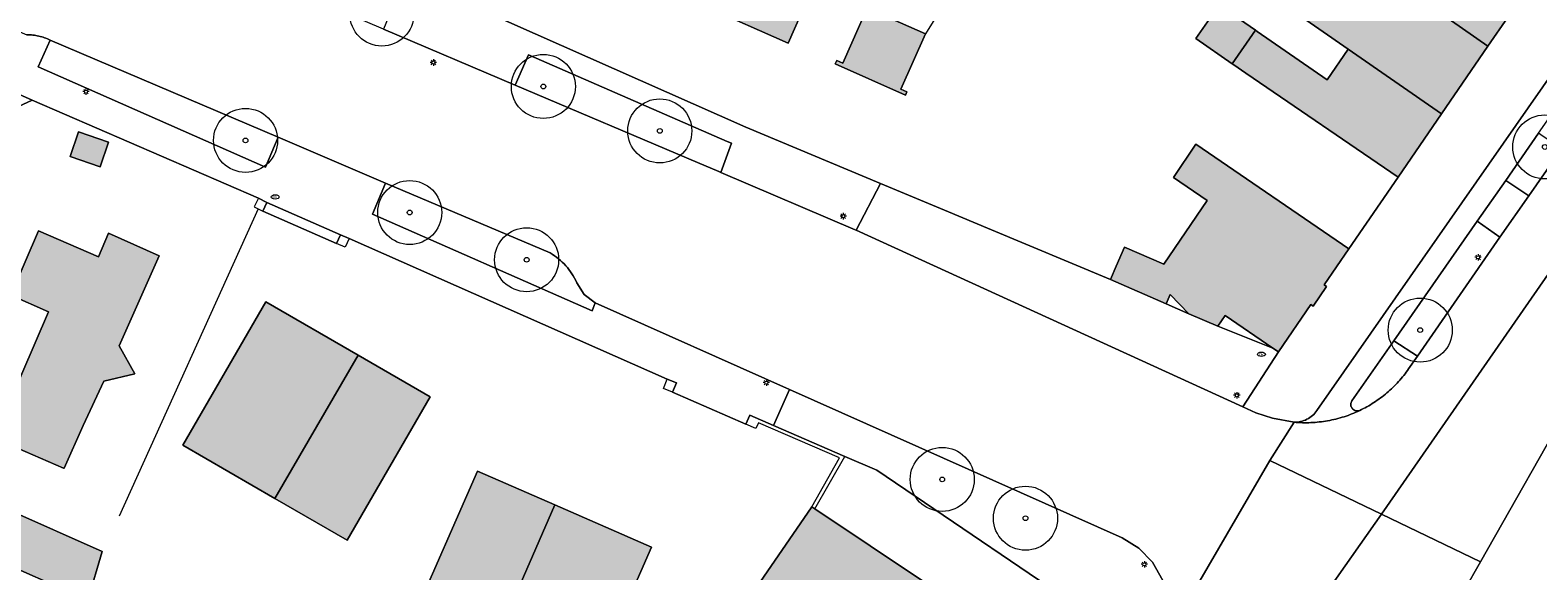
# Model space of a CAD drawing. Header units: metres. Extents: x 187482 to 189800, y 333582 to 335019.
# Tile 61 of 256: x 188055 to 188172, y 334108 to 334151. Entities that reach past the tile are written whole.
import ezdxf
from ezdxf.enums import TextEntityAlignment as Align

# ---------------------------------------------------------------- set-up
doc = ezdxf.new("R2010")
doc.units = ezdxf.units.M
doc.layers.get('0').update_dxf_attribs({"color": 252, "lineweight": 18})
for name, color, linetype, lineweight in [('B-WE-GR-BEPLANTING_CULTUUR_HEESTERS-GV', 252, 'Continuous', 18), ('B-WE-GR-BOOM-S', 252, 'Continuous', 18), ('B-WE-GR-HAAG-G', 252, 'GR-HAAG1-SO', 18), ('B-WE-IE-MEUBILAIR-S', 252, 'Continuous', 18), ('B-WE-IE-TERREINAFSCHEIDING_KUNSTMATIG_HEKWERK-G', 252, 'IE-TERREINAFSCHEIDING_KUNSTMATIG-SO', 18), ('B-WE-IE-TERREINAFSCHEIDING_KUNSTMATIG_MUUR-G', 252, 'IE-TERREINAFSCHEIDING_KUNSTMATIG-SO', 18), ('B-WE-OG-BEBOUWING-GV', 252, 'Continuous', 18), ('B-WE-OG-TERREIN_BEGROEID-GV', 252, 'Continuous', 18), ('B-WE-OG-TERREIN_ERF-GV', 252, 'Continuous', 18), ('B-WE-VH-GESLOTENVERHARDING_ASFALT-GV', 252, 'Continuous', 18), ('B-WE-VH-OPENVERHARDING_BETONSTRAATSTEEN-GV', 252, 'Continuous', 18), ('B-WE-VH-OPENVERHARDING_STRAATBAKSTEEN-GV', 252, 'Continuous', 18), ('B-WE-VH-OPENVERHARDING_TEGEL-GV', 252, 'Continuous', 18)]:
    doc.layers.add(name, color=color, linetype=linetype, lineweight=lineweight)
doc.layers.add('B-WE-OG-BEBOUWING-V', color=7, linetype='Continuous', lineweight=18, true_color=0xf0f0f0)
doc.styles.add('NLCS-ISO', font='NLCS-ISO.ttf')
doc.linetypes.add('GR-HAAG1-SO', pattern='A,6,[176,NLCS.SHX,S=0.125,R=0,X=0,Y=0],-2', length=8)
doc.linetypes.add('IE-TERREINAFSCHEIDING_KUNSTMATIG-SO', pattern='A,4,[82,NLCS.SHX,S=0.75,R=90,X=0,Y=0],4,-2', length=10)

# ---------------------------------------------------------------- blocks, each defined once
blk = doc.blocks.new('SIE-MEUBILAIR_PAAL_LICHTMAST-SO')
for points in [[(-0.62, 0), (-1, 0)], [(-0.71, 0.71), (-0.44, 0.44)], [(0, 1), (0, 0.62)], [(0.44, 0.44), (0.71, 0.71)], [(1, 0), (0.62, 0)], [(-0.71, -0.71), (-0.44, -0.44)], [(0, -0.62), (0, -1)], [(0.44, -0.44), (0.71, -0.71)]]:
    blk.add_lwpolyline(points)
blk.add_circle((0, 0), 0.5)
blk = doc.blocks.new('SIE-MEUBILAIR_PUT_BRANDKRAAN-SO')
blk.add_ellipse((0, 0), major_axis=(1.25, 0), ratio=0.54)
at = {"style": 'NLCS-ISO'}
blk.add_text('bk', height=0.75, dxfattribs=at).set_placement((0.03, 0), align=Align.MIDDLE_CENTER)
blk = doc.blocks.new('SGR-BOOM_GBKN-SO')
at = {"color": 0, "linetype": 'ByBlock', "lineweight": 18}
for radius in [2, 0.15]:
    blk.add_circle((0, 0), radius, dxfattribs=at)

msp = doc.modelspace()

# ---------------------------------------------------------------- hatches: boundary and pattern name
at = {"layer": 'B-WE-OG-BEBOUWING-V'}
h = msp.add_hatch(color=256, dxfattribs=at)
h.dxf.hatch_style = 1
h.paths.add_polyline_path([(188148.371, 334147.904), (188150.183, 334150.528), (188147.338, 334152.492), (188145.526, 334149.868)], flags=16)
h.paths.add_polyline_path([(188146.469, 334178.555), (188143.225, 334173.778), (188145.083, 334172.47), (188148.398, 334177.221)], flags=16)
h.paths.add_polyline_path([(188143.225, 334173.778), (188136.375, 334163.693), (188136.562, 334163.563), (188141.32, 334160.248), (188146.321, 334156.764), (188157.432, 334149.04), (188164.711, 334143.998), (188168.334, 334149.286), (188161.261, 334154.235), (188160.514, 334153.152), (188156.739, 334155.767), (188155.859, 334154.494), (188148.354, 334159.696), (188147.728, 334158.794), (188142.841, 334162.466), (188145.118, 334165.787), (188141.636, 334168.171), (188142.946, 334169.906), (188143.905, 334169.21), (188145.959, 334171.853), (188145.083, 334172.47)], flags=17)
h = msp.add_hatch(color=256, dxfattribs=at)
h.dxf.hatch_style = 1
h.paths.add_polyline_path([(188120.962, 334166.183), (188114.595, 334169.039), (188111.76, 334162.625), (188110.39, 334159.525), (188109.633, 334157.813), (188107.229, 334152.372), (188113.697, 334149.514), (188115.994, 334154.712), (188118.212, 334159.73), (188118.211, 334159.73)], flags=17)
h = msp.add_hatch(color=256, dxfattribs=at)
h.dxf.hatch_style = 1
h.paths.add_polyline_path([(188171.493, 334153.898), (188155.165, 334165.377), (188153.203, 334162.513), (188155.256, 334161.107), (188159.448, 334158.202), (188158.186, 334156.459), (188161.261, 334154.235), (188168.334, 334149.286)], flags=17)
h = msp.add_hatch(color=256, dxfattribs=at)
h.dxf.hatch_style = 1
h.paths.add_polyline_path([(188117.959, 334147.94), (188117.493, 334148.147), (188117.379, 334147.891), (188122.86, 334145.457), (188122.974, 334145.713), (188122.508, 334145.92), (188124.423, 334150.234), (188119.874, 334152.254)], flags=17)
h = msp.add_hatch(color=256, dxfattribs=at)
h.dxf.hatch_style = 1
h.paths.add_polyline_path([(188148.371, 334147.904), (188150.183, 334150.528), (188147.338, 334152.492), (188145.526, 334149.868)], flags=16)
h.paths.add_polyline_path([(188164.711, 334143.998), (188157.432, 334149.04), (188155.787, 334146.659), (188150.317, 334150.435), (188150.183, 334150.528), (188148.371, 334147.904), (188148.505, 334147.811), (188149.426, 334147.18), (188161.313, 334139.037)], flags=17)
h = msp.add_hatch(color=256, dxfattribs=at)
h.dxf.hatch_style = 1
h.paths.add_polyline_path([(188060.65, 334141.789), (188058.302, 334142.579), (188057.651, 334140.65), (188059.999, 334139.861)], flags=17)
h = msp.add_hatch(color=256, dxfattribs=at)
h.dxf.hatch_style = 1
h.paths.add_polyline_path([(188151.978, 334125.394), (188154.512, 334129.098), (188154.691, 334128.981), (188155.725, 334130.502), (188155.548, 334130.627), (188157.478, 334133.438), (188145.541, 334141.633), (188143.773, 334139.03), (188146.402, 334137.229), (188143.035, 334132.258), (188139.965, 334133.581), (188139.32, 334132.103), (188138.864, 334131.058), (188143.202, 334129.166), (188143.534, 334129.887), (188144.976, 334128.375), (188147.24, 334127.411), (188147.807, 334128.246), (188151.528, 334125.702)], flags=17)
h = msp.add_hatch(color=256, dxfattribs=at)
h.dxf.hatch_style = 1
h.paths.add_polyline_path([(188057.175, 334116.313), (188058.665, 334119.648), (188060.264, 334123.127), (188062.7, 334123.69), (188061.478, 334125.871), (188064.588, 334132.903), (188060.641, 334134.667), (188059.852, 334132.837), (188055.187, 334134.865), (188053.004, 334129.818), (188055.959, 334128.539), (188051.692, 334118.673), (188053.528, 334117.879), (188057.137, 334116.329)], flags=17)
h = msp.add_hatch(color=256, dxfattribs=at)
h.dxf.hatch_style = 1
h.paths.add_polyline_path([(188073.621, 334113.957), (188080.134, 334125.138), (188072.929, 334129.309), (188066.445, 334118.108)], flags=17)
h = msp.add_hatch(color=256, dxfattribs=at)
h.dxf.hatch_style = 1
h.paths.add_polyline_path([(188080.134, 334125.138), (188073.621, 334113.957), (188079.27, 334110.689), (188085.749, 334121.888)], flags=17)
h = msp.add_hatch(color=256, dxfattribs=at)
h.dxf.hatch_style = 1
h.paths.add_polyline_path([(188095.489, 334113.458), (188089.457, 334116.097), (188084.275, 334104.262), (188090.32, 334101.615)], flags=17)
h = msp.add_hatch(color=256, dxfattribs=at)
h.dxf.hatch_style = 1
h.paths.add_polyline_path([(188059.015, 334106), (188060.14, 334109.822), (188052.788, 334113.094), (188051.014, 334109.549)], flags=17)
h = msp.add_hatch(color=256, dxfattribs=at)
h.dxf.hatch_style = 1
h.paths.add_polyline_path([(188095.489, 334113.458), (188090.32, 334101.615), (188097.851, 334098.318), (188103.031, 334110.158)], flags=17)
h = msp.add_hatch(color=256, dxfattribs=at)
h.dxf.hatch_style = 1
h.paths.add_polyline_path([(188130.664, 334089.066), (188137.31, 334098.745), (188115.791, 334113.133), (188115.541, 334113.3), (188106.615, 334100.321), (188109.727, 334098.149), (188116.168, 334106.855), (188127.278, 334099.108), (188123.651, 334093.952)], flags=17)

# ---------------------------------------------------------------- linework, layer by layer
at = {"layer": 'B-WE-GR-BEPLANTING_CULTUUR_HEESTERS-GV', "flags": 128}
msp.add_lwpolyline([(188173.258, 334141.815), (188172.465, 334142.366), (188172.293, 334142.485), (188169.721, 334138.799), (188171.528, 334137.578), (188173.509, 334140.424), (188173.739, 334140.753)], dxfattribs=at)
msp.add_lwpolyline([(188160.98, 334126.274), (188162.825, 334125.059), (188169.275, 334134.371), (188167.489, 334135.606)], close=True, dxfattribs=at)
at = {"layer": 'B-WE-GR-HAAG-G', "ltscale": 0.2, "flags": 128}
for points in [[(188039.317, 334119.089), (188052.08, 334143.858), (188054.678, 334145.073), (188072.338, 334137.394)], [(188072.317, 334136.581), (188061.482, 334112.581)]]:
    msp.add_lwpolyline(points, dxfattribs=at)
at = {"layer": 'B-WE-IE-TERREINAFSCHEIDING_KUNSTMATIG_HEKWERK-G', "ltscale": 0.2, "flags": 128}
for points in [[(188125.405, 334151.819), (188124.423, 334150.234)], [(188072.695, 334136.403), (188078.449, 334133.876)], [(188079.418, 334134.261), (188104.256, 334123.277)]]:
    msp.add_lwpolyline(points, dxfattribs=at)
at = {"layer": 'B-WE-IE-TERREINAFSCHEIDING_KUNSTMATIG_MUUR-G', "ltscale": 0.2, "flags": 128}
for points in [[(188072.338, 334137.394), (188072.021, 334136.72), (188072.317, 334136.581), (188072.695, 334136.403)], [(188072.338, 334137.394), (188073.012, 334137.077), (188072.695, 334136.403)], [(188078.449, 334133.876), (188078.741, 334134.553), (188079.418, 334134.261)], [(188079.418, 334134.261), (188079.126, 334133.584), (188078.449, 334133.876)], [(188104.682, 334122.253), (188103.957, 334122.552), (188104.256, 334123.277)], [(188104.682, 334122.253), (188104.981, 334122.978), (188104.256, 334123.277)], [(188110.402, 334119.745), (188110.72, 334120.46), (188112.569, 334119.655), (188118.134, 334117.231)], [(188115.541, 334113.3), (188117.722, 334117.115), (188111.376, 334119.866), (188111.168, 334119.43), (188110.402, 334119.745)], [(188115.791, 334113.133), (188118.134, 334117.231)]]:
    msp.add_lwpolyline(points, dxfattribs=at)
at = {"layer": 'B-WE-OG-BEBOUWING-GV', "flags": 128}
for points in [[(188143.225, 334173.778), (188136.375, 334163.693), (188136.562, 334163.563), (188141.32, 334160.248), (188146.321, 334156.764), (188157.432, 334149.04), (188164.711, 334143.998), (188168.334, 334149.286), (188161.261, 334154.235), (188160.514, 334153.152), (188156.739, 334155.767), (188155.859, 334154.494), (188148.354, 334159.696), (188147.728, 334158.794), (188142.841, 334162.466), (188145.118, 334165.787), (188141.636, 334168.171), (188142.946, 334169.906), (188143.905, 334169.21), (188145.959, 334171.853), (188145.083, 334172.47)], [(188120.962, 334166.183), (188114.595, 334169.039), (188111.76, 334162.625), (188110.39, 334159.525), (188109.633, 334157.813), (188107.229, 334152.372), (188113.697, 334149.514), (188115.994, 334154.712), (188118.212, 334159.73), (188118.211, 334159.73)], [(188171.493, 334153.898), (188155.165, 334165.377), (188153.203, 334162.513), (188155.256, 334161.107), (188159.448, 334158.202), (188158.186, 334156.459), (188161.261, 334154.235), (188168.334, 334149.286)], [(188117.959, 334147.94), (188117.493, 334148.147), (188117.379, 334147.891), (188122.86, 334145.457), (188122.974, 334145.713), (188122.508, 334145.92), (188124.423, 334150.234), (188119.874, 334152.254)], [(188148.371, 334147.904), (188150.183, 334150.528), (188147.338, 334152.492), (188145.526, 334149.868)], [(188164.711, 334143.998), (188157.432, 334149.04), (188155.787, 334146.659), (188150.317, 334150.435), (188150.183, 334150.528), (188148.371, 334147.904), (188148.505, 334147.811), (188149.426, 334147.18), (188161.313, 334139.037)], [(188060.65, 334141.789), (188058.302, 334142.579), (188057.651, 334140.65), (188059.999, 334139.861)], [(188151.978, 334125.394), (188154.512, 334129.098), (188154.691, 334128.981), (188155.725, 334130.502), (188155.548, 334130.627), (188157.478, 334133.438), (188145.541, 334141.633), (188143.773, 334139.03), (188146.402, 334137.229), (188143.035, 334132.258), (188139.965, 334133.581), (188139.32, 334132.103), (188138.864, 334131.058), (188143.202, 334129.166), (188143.534, 334129.887), (188144.976, 334128.375), (188147.24, 334127.411), (188147.807, 334128.246), (188151.528, 334125.702)], [(188057.175, 334116.313), (188058.665, 334119.648), (188060.264, 334123.127), (188062.7, 334123.69), (188061.478, 334125.871), (188064.588, 334132.903), (188060.641, 334134.667), (188059.852, 334132.837), (188055.187, 334134.865), (188053.004, 334129.818), (188055.959, 334128.539), (188051.692, 334118.673), (188053.528, 334117.879), (188057.137, 334116.329)], [(188073.621, 334113.957), (188080.134, 334125.138), (188072.929, 334129.309), (188066.445, 334118.108)], [(188080.134, 334125.138), (188073.621, 334113.957), (188079.27, 334110.689), (188085.749, 334121.888)], [(188095.489, 334113.458), (188089.457, 334116.097), (188084.275, 334104.262), (188090.32, 334101.615)], [(188059.015, 334106), (188060.14, 334109.822), (188052.788, 334113.094), (188051.014, 334109.549)], [(188095.489, 334113.458), (188090.32, 334101.615), (188097.851, 334098.318), (188103.031, 334110.158)], [(188130.664, 334089.066), (188137.31, 334098.745), (188115.791, 334113.133), (188115.541, 334113.3), (188106.615, 334100.321), (188109.727, 334098.149), (188116.168, 334106.855), (188127.278, 334099.108), (188123.651, 334093.952)]]:
    msp.add_lwpolyline(points, close=True, dxfattribs=at)
at = {"layer": 'B-WE-OG-TERREIN_BEGROEID-GV', "flags": 128}
for points in [[(188073.897, 334142.166), (188056.083, 334149.751), (188055.144, 334147.664), (188072.897, 334139.821)], [(188108.448, 334139.417), (188109.269, 334141.704), (188108.952, 334141.842), (188093.423, 334148.601), (188092.392, 334146.238), (188106.614, 334140.199), (188108.285, 334139.486)]]:
    msp.add_lwpolyline(points, close=True, dxfattribs=at)
for points in [[(188082.274, 334138.584), (188081.262, 334136.145), (188098.39, 334128.62), (188098.641, 334129.226), (188097.781, 334129.89), (188097.197, 334130.807)], [(188095.121, 334133.129), (188082.274, 334138.584)]]:
    msp.add_lwpolyline(points, dxfattribs=at)
at = {"layer": 'B-WE-OG-TERREIN_BEGROEID-GV'}
for points in [[(188095.769, 334132.676, 0.0375101), (188095.121, 334133.129)], [(188096.339, 334132.129, 0.0367083), (188095.769, 334132.676)], [(188096.819, 334131.501, 0.0379523), (188096.339, 334132.129)], [(188097.197, 334130.807, 0.0373663), (188096.819, 334131.501)]]:
    msp.add_lwpolyline(points, format="xyb", dxfattribs=at)
at = {"layer": 'B-WE-OG-TERREIN_ERF-GV', "flags": 128}
for points in [[(188114.595, 334169.039), (188120.962, 334166.183), (188118.211, 334159.73), (188118.212, 334159.73), (188115.994, 334154.712), (188113.697, 334149.514), (188107.229, 334152.372), (188109.633, 334157.813), (188110.39, 334159.525), (188111.76, 334162.625)], [(188117.379, 334147.891), (188117.493, 334148.147), (188117.959, 334147.94), (188119.874, 334152.254), (188124.423, 334150.234), (188122.508, 334145.92), (188122.974, 334145.713), (188122.86, 334145.457)], [(188057.651, 334140.65), (188058.302, 334142.579), (188060.65, 334141.789), (188059.999, 334139.861)], [(188078.741, 334134.553), (188073.012, 334137.077), (188072.695, 334136.403), (188078.449, 334133.876)], [(188055.959, 334128.539), (188053.004, 334129.818), (188055.187, 334134.865), (188059.852, 334132.837), (188060.641, 334134.667), (188064.588, 334132.903), (188061.478, 334125.871), (188062.7, 334123.69), (188060.264, 334123.127), (188058.665, 334119.648), (188057.175, 334116.313), (188057.137, 334116.329), (188053.528, 334117.879), (188051.692, 334118.673)], [(188143.202, 334129.166), (188144.976, 334128.375), (188143.534, 334129.887)], [(188080.134, 334125.138), (188085.749, 334121.888), (188079.27, 334110.689), (188073.621, 334113.957), (188066.445, 334118.108), (188072.929, 334129.309)], [(188147.24, 334127.411), (188151.528, 334125.702), (188147.807, 334128.246)], [(188090.32, 334101.615), (188084.275, 334104.262), (188089.457, 334116.097), (188095.489, 334113.458), (188103.031, 334110.158), (188097.851, 334098.318)], [(188052.788, 334113.094), (188060.14, 334109.822), (188059.015, 334106), (188051.014, 334109.549)]]:
    msp.add_lwpolyline(points, close=True, dxfattribs=at)
for points in [[(188063.117, 334163.94), (188110.405, 334142.946), (188120.903, 334138.56), (188126.228, 334136.336), (188129.269, 334135.066), (188138.864, 334131.058), (188139.32, 334132.103), (188139.965, 334133.581), (188143.035, 334132.258), (188146.402, 334137.229), (188143.773, 334139.03), (188145.541, 334141.633), (188157.478, 334133.438), (188161.313, 334139.037), (188149.426, 334147.18), (188148.505, 334147.811), (188148.371, 334147.904), (188145.526, 334149.868), (188147.338, 334152.492), (188150.183, 334150.528), (188150.317, 334150.435), (188155.787, 334146.659), (188157.432, 334149.04), (188146.321, 334156.764)], [(188138.499, 334104.023), (188120.629, 334116.171), (188118.134, 334117.231), (188112.569, 334119.655), (188110.72, 334120.46), (188110.402, 334119.745), (188104.682, 334122.253), (188104.981, 334122.978), (188104.256, 334123.277), (188079.418, 334134.261), (188078.741, 334134.553), (188078.449, 334133.876), (188072.695, 334136.403), (188073.012, 334137.077), (188072.338, 334137.394), (188054.678, 334145.073), (188052.08, 334143.858)], [(188106.615, 334100.321), (188115.541, 334113.3), (188115.791, 334113.133), (188137.31, 334098.745)]]:
    msp.add_lwpolyline(points, dxfattribs=at)
at = {"layer": 'B-WE-VH-GESLOTENVERHARDING_ASFALT-GV', "flags": 128}
for points in [[(188153.193, 334119.909), (188151.315, 334116.929), (188160.025, 334112.733), (188229.83, 334213.289), (188229.62, 334213.417)], [(188230.067, 334213.144), (188229.83, 334213.289), (188160.025, 334112.733), (188167.746, 334109.014), (188175.157, 334122.066)], [(188192.417, 334167.488), (188191.017, 334165.48), (188189.321, 334163.052), (188189.29, 334163.007), (188187.21, 334160.029), (188185.337, 334157.354), (188182.434, 334153.208), (188179.52, 334149.046), (188179.434, 334148.923), (188179.309, 334148.744), (188173.739, 334140.753), (188173.509, 334140.424), (188171.528, 334137.578), (188169.275, 334134.371), (188162.825, 334125.059), (188162.143, 334124.074)], [(188153.193, 334119.909), (188151.519, 334120.222), (188150.208, 334120.637), (188149.194, 334121.101), (188119.009, 334134.911), (188118.943, 334134.941), (188108.448, 334139.417), (188108.285, 334139.486), (188106.614, 334140.199), (188092.392, 334146.238), (188082.115, 334150.614), (188076.662, 334152.942), (188075.974, 334153.147), (188069.023, 334154.203), (188068.275, 334154.445), (188060.317, 334157.887), (188053.193, 334161.251), (188048.891, 334152.449), (188054.264, 334150.174)], [(188056.083, 334149.751), (188073.897, 334142.166), (188082.274, 334138.584), (188095.121, 334133.129)], [(188097.197, 334130.807), (188097.781, 334129.89), (188098.641, 334129.226), (188113.807, 334122.459), (188139.771, 334110.875), (188141.069, 334110.064), (188142.145, 334108.976), (188142.944, 334107.555), (188143.064, 334107.343), (188143.637, 334105.558), (188143.688, 334105.408), (188143.737, 334105.258), (188143.785, 334105.107), (188143.831, 334104.956)], [(188175.165, 334122.023), (188175.161, 334122.045), (188175.157, 334122.066), (188167.746, 334109.014), (188165.199, 334104.53)], [(188143.917, 334104.651), (188143.957, 334104.498), (188143.996, 334104.345), (188151.315, 334116.929), (188153.193, 334119.909)], [(188099.013, 334026.27), (188099.188, 334026.155), (188160.025, 334112.733), (188151.315, 334116.929), (188143.996, 334104.345)], [(188165.199, 334104.53), (188167.746, 334109.014), (188160.025, 334112.733), (188099.188, 334026.155), (188099.458, 334025.978)]]:
    msp.add_lwpolyline(points, dxfattribs=at)
at = {"layer": 'B-WE-VH-GESLOTENVERHARDING_ASFALT-GV'}
for points in [[(188054.264, 334150.174, -0.0278124), (188054.734, 334150.147)], [(188054.734, 334150.147, -0.0258372), (188055.198, 334150.067)], [(188055.198, 334150.067, -0.0295266), (188055.649, 334149.934)], [(188055.649, 334149.934, -0.0303816), (188056.083, 334149.751)], [(188095.121, 334133.129, -0.0375101), (188095.769, 334132.676)], [(188095.769, 334132.676, -0.0367083), (188096.339, 334132.129)], [(188096.339, 334132.129, -0.0379523), (188096.819, 334131.501)], [(188096.819, 334131.501, -0.0373663), (188097.197, 334130.807)], [(188162.143, 334124.074, -0.0320719), (188161.355, 334123.083)], [(188161.355, 334123.083, -0.0318265), (188160.445, 334122.202)], [(188159.43, 334121.445, -0.0314402), (188158.325, 334120.826)], [(188160.445, 334122.202, -0.0317513), (188159.43, 334121.445)], [(188157.1, 334120.339, -0.0336705), (188155.821, 334120.02)], [(188158.325, 334120.826, -0.0336657), (188157.1, 334120.339)], [(188154.511, 334119.876, -0.0341592), (188153.193, 334119.909)], [(188155.821, 334120.02, -0.0335184), (188154.511, 334119.876)]]:
    msp.add_lwpolyline(points, format="xyb", dxfattribs=at)
at = {"layer": 'B-WE-VH-OPENVERHARDING_BETONSTRAATSTEEN-GV', "flags": 128}
for points in [[(188167.489, 334135.606), (188169.721, 334138.799), (188172.293, 334142.485), (188177.168, 334149.471), (188180.645, 334154.466), (188183.538, 334158.613), (188185.438, 334161.336), (188193.885, 334173.441), (188195.858, 334176.268), (188218.957, 334209.373), (188227.298, 334220.899), (188236.792, 334234.535), (188238.353, 334236.778), (188239.065, 334237.801), (188242.565, 334242.824), (188252.13, 334256.55), (188256.425, 334262.713), (188254.936, 334263.731), (188225.764, 334221.841), (188217.127, 334209.888), (188154.978, 334120.817)], [(188157.712, 334121.583), (188160.98, 334126.274), (188167.489, 334135.606)]]:
    msp.add_lwpolyline(points, dxfattribs=at)
at = {"layer": 'B-WE-VH-OPENVERHARDING_BETONSTRAATSTEEN-GV'}
for points in [[(188157.629, 334121.277, -0.160717), (188157.712, 334121.583)], [(188157.742, 334120.981, -0.1588484), (188157.629, 334121.277)], [(188154.202, 334120.135, -0.0624844), (188153.712, 334119.958)], [(188154.633, 334120.427, -0.0618175), (188154.202, 334120.135)], [(188154.978, 334120.817, -0.0639557), (188154.633, 334120.427)], [(188155.821, 334120.02, 0.0336705), (188157.1, 334120.339)], [(188157.1, 334120.339, 0.0336657), (188158.325, 334120.826)], [(188158.008, 334120.808, -0.1564304), (188157.742, 334120.981)], [(188158.325, 334120.826, -0.1577575), (188158.008, 334120.808)], [(188153.712, 334119.958, -0.063563), (188153.193, 334119.909)], [(188153.193, 334119.909, 0.0341592), (188154.511, 334119.876)], [(188154.511, 334119.876, 0.0335184), (188155.821, 334120.02)]]:
    msp.add_lwpolyline(points, format="xyb", dxfattribs=at)
at = {"layer": 'B-WE-VH-OPENVERHARDING_STRAATBAKSTEEN-GV', "flags": 128}
for points in [[(188154.978, 334120.817), (188217.127, 334209.888)], [(188171.493, 334153.898), (188168.334, 334149.286), (188164.711, 334143.998), (188161.313, 334139.037), (188157.478, 334133.438)], [(188157.478, 334133.438), (188155.548, 334130.627), (188155.725, 334130.502), (188154.691, 334128.981), (188154.512, 334129.098), (188151.978, 334125.394), (188149.194, 334121.101), (188150.208, 334120.637), (188151.519, 334120.222), (188153.193, 334119.909)], [(188162.143, 334124.074), (188162.825, 334125.059), (188160.98, 334126.274), (188157.712, 334121.583)], [(188139.004, 334101.265), (188142.944, 334107.555), (188142.145, 334108.976), (188141.069, 334110.064), (188139.771, 334110.875), (188113.807, 334122.459), (188112.569, 334119.655), (188118.134, 334117.231), (188120.629, 334116.171), (188138.499, 334104.023)]]:
    msp.add_lwpolyline(points, dxfattribs=at)
for points in [[(188147.24, 334127.411), (188144.976, 334128.375), (188143.202, 334129.166), (188138.864, 334131.058), (188129.269, 334135.066), (188126.228, 334136.336), (188120.903, 334138.56), (188119.009, 334134.911), (188149.194, 334121.101), (188151.978, 334125.394), (188151.528, 334125.702)], [(188171.528, 334137.578), (188169.721, 334138.799), (188167.489, 334135.606), (188169.275, 334134.371)]]:
    msp.add_lwpolyline(points, close=True, dxfattribs=at)
at = {"layer": 'B-WE-VH-OPENVERHARDING_STRAATBAKSTEEN-GV'}
for points in [[(188161.355, 334123.083, 0.0320719), (188162.143, 334124.074)], [(188160.445, 334122.202, 0.0318265), (188161.355, 334123.083)], [(188157.712, 334121.583, 0.160717), (188157.629, 334121.277)], [(188157.629, 334121.277, 0.1588484), (188157.742, 334120.981)], [(188158.325, 334120.826, 0.0314402), (188159.43, 334121.445)], [(188159.43, 334121.445, 0.0317513), (188160.445, 334122.202)], [(188153.712, 334119.958, 0.0624844), (188154.202, 334120.135)], [(188154.202, 334120.135, 0.0618175), (188154.633, 334120.427)], [(188154.633, 334120.427, 0.0639557), (188154.978, 334120.817)], [(188157.742, 334120.981, 0.1564304), (188158.008, 334120.808)], [(188158.008, 334120.808, 0.1577575), (188158.325, 334120.826)], [(188153.193, 334119.909, 0.063563), (188153.712, 334119.958)]]:
    msp.add_lwpolyline(points, format="xyb", dxfattribs=at)
at = {"layer": 'B-WE-VH-OPENVERHARDING_TEGEL-GV', "flags": 128}
msp.add_lwpolyline([(188062.209, 334162.225), (188083.132, 334153.109), (188082.115, 334150.614), (188092.392, 334146.238), (188093.423, 334148.601), (188108.952, 334141.842), (188109.269, 334141.704), (188108.448, 334139.417), (188118.943, 334134.941), (188119.009, 334134.911), (188120.903, 334138.56), (188110.405, 334142.946), (188063.117, 334163.94)], close=True, dxfattribs=at)
at = {"layer": 'B-WE-VH-OPENVERHARDING_TEGEL-GV'}
for points in [[(188054.734, 334150.147, 0.0278124), (188054.264, 334150.174)], [(188055.198, 334150.067, 0.0258372), (188054.734, 334150.147)], [(188055.649, 334149.934, 0.0295266), (188055.198, 334150.067)], [(188056.083, 334149.751, 0.0303816), (188055.649, 334149.934)]]:
    msp.add_lwpolyline(points, format="xyb", dxfattribs=at)
at = {"layer": 'B-WE-VH-OPENVERHARDING_TEGEL-GV', "flags": 128}
for points in [[(188073.012, 334137.077), (188078.741, 334134.553), (188079.418, 334134.261), (188104.256, 334123.277), (188104.981, 334122.978), (188104.682, 334122.253), (188110.402, 334119.745), (188110.72, 334120.46), (188112.569, 334119.655), (188113.807, 334122.459), (188098.641, 334129.226), (188098.39, 334128.62), (188081.262, 334136.145), (188082.274, 334138.584), (188073.897, 334142.166), (188072.897, 334139.821), (188055.144, 334147.664), (188056.083, 334149.751)], [(188050.536, 334147.814), (188050.139, 334147.067), (188054.678, 334145.073), (188072.338, 334137.394), (188073.012, 334137.077)], [(188026.493, 334094.234), (188026.697, 334094.615), (188028.002, 334097.123), (188028.195, 334097.504), (188029.546, 334100.126), (188039.317, 334119.089), (188052.08, 334143.858), (188054.678, 334145.073), (188050.139, 334147.067), (188050.024, 334146.851), (188002.802, 334055.231), (188000, 334050.422)]]:
    msp.add_lwpolyline(points, dxfattribs=at)

# ---------------------------------------------------------------- block references
at = {"layer": 'B-WE-GR-BOOM-S', "xscale": 1.25, "yscale": 1.25, "zscale": 1.25}
for p in [(188081.98, 334151.79), (188094.59, 334146.13), (188103.68, 334142.66), (188071.338, 334141.918), (188172.769, 334141.407), (188084.156, 334136.286), (188093.284, 334132.596), (188163.046, 334127.102), (188125.73, 334115.44), (188132.23, 334112.41)]:
    msp.add_blockref('SGR-BOOM_GBKN-SO', p, dxfattribs=at)
at = {"layer": 'B-WE-IE-MEUBILAIR-S', "xscale": 0.25, "yscale": 0.25, "zscale": 0.25}
for name, p in [('SIE-MEUBILAIR_PAAL_LICHTMAST-SO', (188086, 334148)), ('SIE-MEUBILAIR_PAAL_LICHTMAST-SO', (188058.879, 334145.726)), ('SIE-MEUBILAIR_PUT_BRANDKRAAN-SO', (188073.654, 334137.504)), ('SIE-MEUBILAIR_PAAL_LICHTMAST-SO', (188118, 334136)), ('SIE-MEUBILAIR_PAAL_LICHTMAST-SO', (188167.563, 334132.787)), ('SIE-MEUBILAIR_PUT_BRANDKRAAN-SO', (188150.645, 334125.216)), ('SIE-MEUBILAIR_PAAL_LICHTMAST-SO', (188112, 334123)), ('SIE-MEUBILAIR_PAAL_LICHTMAST-SO', (188148.731, 334122.015)), ('SIE-MEUBILAIR_PAAL_LICHTMAST-SO', (188141.51, 334108.809))]:
    msp.add_blockref(name, p, dxfattribs=at)

doc.saveas('drawing.dxf')
